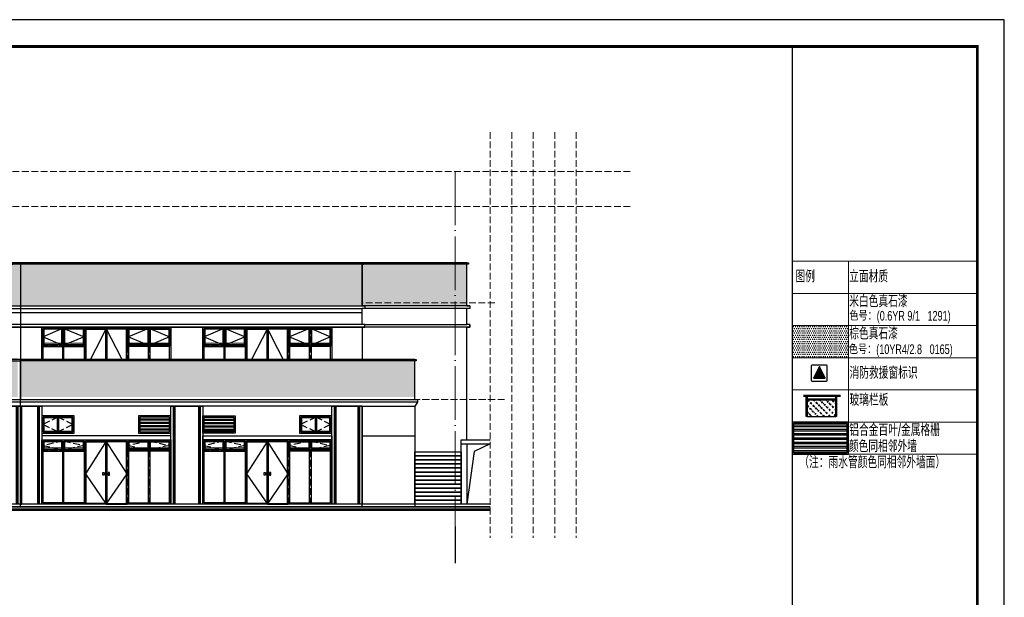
# Model space of a CAD drawing. Extents: x 447288 to 563800, y -194684 to 241749.
# Tile 72 of 91: x 527129 to 563800, y 17775 to 39305. Entities that reach past the tile are written whole.
import ezdxf

# ---------------------------------------------------------------- set-up
doc = ezdxf.new("R2010")
doc.units = 0
doc.header["$LTSCALE"] = 1000
doc.set_wipeout_variables(frame=1)
for name, pattern in [('__DASH', [0.35, 0.25, -0.1]), ('DASH', [0.35, 0.25, -0.1]), ('DOTE', [2.42, 2, -0.2, 0.02, -0.2])]:
    doc.linetypes.add(name, pattern=pattern)
doc.layers.get('0').update_dxf_attribs({"lineweight": 20})
doc.layers.add('A-ASIS', color=115, linetype='DASH', lineweight=0, plot=False)
for name, color, linetype in [('A-ELEV-HATCH', 8, 'Continuous'), ('A-ELEV-HRAL', 3, 'Continuous'), ('A-ELEV-WIN1', 135, 'Continuous'), ('A-GRND', 7, 'Continuous'), ('A-OVER', 7, 'Continuous'), ('AXIS', 3, 'Continuous'), ('PUB_TITLE', 4, 'Continuous'), ('STAIR', 2, 'Continuous'), ('文字', 7, 'Continuous'), ('立面图例$0$A-ELEV-HRAL', 3, 'Continuous'), ('立面图例$0$文字', 7, 'Continuous')]:
    doc.layers.add(name, color=color, linetype=linetype)
for name, color, linetype, lineweight in [('DOTE', 10, 'DOTE', 9), ('立面图例$0$立面图例表格', 134, 'Continuous', 18), ('立面图例表格', 134, 'Continuous', 18)]:
    doc.layers.add(name, color=color, linetype=linetype, lineweight=lineweight)
doc.styles.add('SZUL_T_150', font='xcsg.shx', dxfattribs={"height": 450, "bigfont": 'hztxt.shx'})
doc.styles.add('立面图例$0$SZUL_T_150', font='xcsg.shx', dxfattribs={"height": 450, "bigfont": 'hztxt.shx'})

# ---------------------------------------------------------------- blocks, each defined once
blk = doc.blocks.new('dfgsrdet')
at = {"layer": 'A-ASIS'}
for p, q in [((673399, 37379), (673399, 40079)), ((674199, 37379), (674199, 40079)), ((674999, 40079), (674999, 37379)), ((675799, 37379), (675799, 40079)), ((676599, 37379), (676599, 40079)), ((672599, 39379), (674199, 39379)), ((674199, 39379), (672599, 39379)), ((677399, 39379), (675799, 39379)), ((675799, 39379), (677399, 39379))]:
    blk.add_line(p, q, dxfattribs=at)
at = {"layer": 'A-ASIS', "color": 2, "linetype": '__DASH', "ltscale": 0.1}
for points in [[(672649, 40029), (673374, 40029), (673374, 39479), (672649, 39479)], [(673424, 39479), (674174, 39479), (674174, 40029), (673424, 40029)], [(675824, 40029), (676574, 40029), (676574, 39479), (675824, 39479)], [(676624, 39479), (677349, 39479), (677349, 40029), (676624, 40029)]]:
    blk.add_lwpolyline(points, close=True, dxfattribs=at)
at = {"layer": 'A-ELEV-WIN1'}
for points in [[(672599, 40079), (677399, 40079), (677399, 37379), (672599, 37379)], [(672649, 40029), (673374, 40029), (673374, 39404), (672649, 39404)], [(673349, 40004), (672674, 40004), (672674, 39429), (673349, 39429)], [(674174, 40029), (673424, 40029), (673424, 39404), (674174, 39404)], [(673449, 39429), (674149, 39429), (674149, 40004), (673449, 40004)], [(674224, 40029), (674999, 40029), (674999, 37379), (674224, 37379)], [(674249, 40004), (674974, 40004), (674974, 37404), (674249, 37404)], [(675774, 40029), (674999, 40029), (674999, 37379), (675774, 37379)], [(675749, 40004), (675024, 40004), (675024, 37404), (675749, 37404)], [(675824, 40029), (677349, 40029), (677349, 39404), (675824, 39404)], [(675824, 40029), (676574, 40029), (676574, 39404), (675824, 39404)], [(676549, 39429), (675849, 39429), (675849, 40004), (676549, 40004)], [(677349, 40029), (676624, 40029), (676624, 39404), (677349, 39404)], [(676649, 40004), (677324, 40004), (677324, 39429), (676649, 39429)], [(672649, 39354), (673374, 39354), (673374, 37429), (672649, 37429)], [(673424, 39354), (674174, 39354), (674174, 37429), (673424, 37429)], [(676574, 39354), (675824, 39354), (675824, 37429), (676574, 37429)], [(677349, 39354), (676624, 39354), (676624, 37429), (677349, 37429)], [(674874, 38566), (674924, 38566), (674924, 38466), (674874, 38466)], [(675124, 38566), (675074, 38566), (675074, 38466), (675124, 38466)]]:
    blk.add_lwpolyline(points, close=True, dxfattribs=at)
for points in [[(673374, 40029), (672649, 39716), (673374, 39404)], [(673424, 40029), (674174, 39716), (673424, 39404)], [(674999, 40029), (674224, 38516), (674999, 37379), (675774, 38516), (674999, 40029)], [(676574, 40029), (675824, 39716), (676574, 39404)], [(676624, 40029), (677349, 39716), (676624, 39404)]]:
    blk.add_lwpolyline(points, dxfattribs=at)
blk = doc.blocks.new('FGHDFGH')
at = {"layer": 'A-ELEV-WIN1'}
h = blk.add_hatch(dxfattribs=at)
h.set_pattern_fill('金属', color=256, scale=50, angle=135)
h.set_pattern_definition([(180, (0, 0), (-7e-15, -125), []), (180, (-41.67, 41.67), (-7e-15, -125), [])])
h.paths.add_polyline_path([(682137, 79472), (683237, 79472), (683237, 78922), (682137, 78922)])
for points in [[(682087, 79522), (683287, 79522), (683287, 78872), (682087, 78872)], [(682137, 79472), (683237, 79472), (683237, 78922), (682137, 78922)]]:
    blk.add_lwpolyline(points, close=True, dxfattribs=at)
blk = doc.blocks.new('srtydrt')
at = {"layer": 'A-ASIS'}
for p, q in [((673299, 37379), (673299, 39779)), ((674099, 37379), (674099, 39779)), ((674899, 39779), (674899, 37379)), ((675699, 37379), (675699, 39779)), ((676499, 37379), (676499, 39779)), ((672499, 39379), (674099, 39379)), ((674099, 39379), (672499, 39379)), ((677299, 39379), (675699, 39379)), ((675699, 39379), (677299, 39379))]:
    blk.add_line(p, q, dxfattribs=at)
at = {"layer": 'A-ASIS', "color": 2, "linetype": '__DASH', "ltscale": 0.1}
for points in [[(672549, 39729), (673274, 39729), (673274, 39479), (672549, 39479)], [(673324, 39479), (674074, 39479), (674074, 39729), (673324, 39729)], [(675724, 39729), (676474, 39729), (676474, 39479), (675724, 39479)], [(676524, 39479), (677249, 39479), (677249, 39729), (676524, 39729)]]:
    blk.add_lwpolyline(points, close=True, dxfattribs=at)
at = {"layer": 'A-ELEV-WIN1'}
for points in [[(672499, 39779), (677299, 39779), (677299, 37379), (672499, 37379)], [(672549, 39729), (673274, 39729), (673274, 39404), (672549, 39404)], [(673249, 39704), (672574, 39704), (672574, 39429), (673249, 39429)], [(674074, 39729), (673324, 39729), (673324, 39404), (674074, 39404)], [(673349, 39429), (674049, 39429), (674049, 39704), (673349, 39704)], [(674124, 39729), (674899, 39729), (674899, 37379), (674124, 37379)], [(674149, 39704), (674874, 39704), (674874, 37404), (674149, 37404)], [(675674, 39729), (674899, 39729), (674899, 37379), (675674, 37379)], [(675649, 39704), (674924, 39704), (674924, 37404), (675649, 37404)], [(675724, 39729), (677249, 39729), (677249, 39404), (675724, 39404)], [(675724, 39729), (676474, 39729), (676474, 39404), (675724, 39404)], [(676449, 39429), (675749, 39429), (675749, 39704), (676449, 39704)], [(677249, 39729), (676524, 39729), (676524, 39404), (677249, 39404)], [(676549, 39704), (677224, 39704), (677224, 39429), (676549, 39429)], [(672549, 39354), (673274, 39354), (673274, 37429), (672549, 37429)], [(673324, 39354), (674074, 39354), (674074, 37429), (673324, 37429)], [(676474, 39354), (675724, 39354), (675724, 37429), (676474, 37429)], [(677249, 39354), (676524, 39354), (676524, 37429), (677249, 37429)], [(674774, 38566), (674824, 38566), (674824, 38466), (674774, 38466)], [(675024, 38566), (674974, 38566), (674974, 38466), (675024, 38466)]]:
    blk.add_lwpolyline(points, close=True, dxfattribs=at)
at = {"layer": 'A-ELEV-WIN1', "linetype": '__DASH'}
for points in [[(673274, 39729), (672549, 39566), (673274, 39404)], [(673324, 39729), (674074, 39566), (673324, 39404)], [(676474, 39729), (675724, 39566), (676474, 39404)], [(676524, 39729), (677249, 39566), (676524, 39404)]]:
    blk.add_lwpolyline(points, dxfattribs=at)
at = {"layer": 'A-ELEV-WIN1'}
blk.add_lwpolyline([(674899, 39729), (674124, 38516), (674899, 37379), (675674, 38516), (674899, 39729)], dxfattribs=at)
blk = doc.blocks.new('dfgw')
at = {"layer": 'A-OVER'}
for points in [[(695399, 76222), (695499, 76222), (695499, 79872), (695399, 79872)], [(695549, 79872), (695499, 79872), (695499, 76222), (695549, 76222)], [(695549, 76222), (696449, 76222), (696449, 79872), (695549, 79872)], [(696499, 79872), (696449, 79872), (696449, 76222), (696499, 76222)], [(696499, 76222), (696599, 76222), (696599, 79872), (696499, 79872)]]:
    blk.add_lwpolyline(points, close=True, dxfattribs=at)
blk = doc.blocks.new('ZDSFzsFE')
at = {"layer": 'A-OVER'}
for points in [[(707399, 76222), (707499, 76222), (707499, 79872), (707399, 79872)], [(707549, 79872), (707499, 79872), (707499, 76222), (707549, 76222)], [(707549, 76222), (708949, 76222), (708949, 79872), (707549, 79872)], [(708149, 79872), (708199, 79872), (708199, 76222), (708149, 76222)], [(708299, 79872), (708199, 79872), (708199, 76222), (708299, 76222)], [(708299, 76222), (708349, 76222), (708349, 79872), (708299, 79872)], [(708999, 79872), (708949, 79872), (708949, 76222), (708999, 76222)], [(708999, 76222), (709099, 76222), (709099, 79872), (708999, 79872)]]:
    blk.add_lwpolyline(points, close=True, dxfattribs=at)
blk = doc.blocks.new('A$C12BB0BB7')
at = {"layer": 'A-ELEV-WIN1'}
for points in [[(0, 0), (1200, 0), (1200, 650), (0, 650)], [(50, 50), (1150, 50), (1150, 600), (50, 600)]]:
    blk.add_lwpolyline(points, close=True, dxfattribs=at)
at = {"layer": 'A-ELEV-WIN1', "linetype": '__DASH'}
blk.add_lwpolyline([(600, 600), (50, 325), (600, 50), (1150, 325), (600, 600)], dxfattribs=at)
at = {"layer": 'A-ELEV-WIN1'}
for points in [[(575, 575), (75, 575), (75, 75), (575, 75)], [(575, 575), (575, 75)], [(600, 600), (600, 50)], [(625, 75), (1125, 75), (1125, 575), (625, 575)], [(625, 575), (625, 75)]]:
    blk.add_lwpolyline(points, dxfattribs=at)
blk = doc.blocks.new('rfefvv')
blk.add_wipeout([(1261, 697), (-13434, 697), (-13434, -753), (1261, -753)]).dxf.layer = 'A-OVER'
at = {"layer": 'A-OVER'}
blk.add_lwpolyline([(1261, 697), (-13434, 697), (-13434, -753), (1261, -753)], close=True, dxfattribs=at)
blk = doc.blocks.new('fejj')
blk.add_wipeout([(-12489, 753), (2255, 753), (2255, 703), (-12489, 703)]).dxf.layer = 'A-OVER'
at = {"layer": 'A-OVER'}
blk.add_lwpolyline([(-12489, 753), (2255, 753), (2255, 703), (-12489, 703)], close=True, dxfattribs=at)
blk = doc.blocks.new('fdfcc')
blk.add_wipeout([(16885, 0), (-16935, 0), (-16935, -50), (-16885, -50), (-16884, -1600), (44786, -1600), (44786, -50), (44835, -50), (44835, 0), (31750, 0), (30850, -700), (17785, -700)]).dxf.layer = 'A-OVER'
at = {"layer": 'A-OVER'}
blk.add_lwpolyline([(16885, 0), (-16935, 0), (-16935, -50), (-16885, -50), (-16884, -1600), (44786, -1600), (44786, -50), (44835, -50), (44835, 0), (31750, 0), (30850, -700), (17785, -700), (16885, 0)], close=True, dxfattribs=at)
blk = doc.blocks.new('A$C2E2C654B')
at = {"layer": 'A-ELEV-HATCH'}
h = blk.add_hatch(color=256, dxfattribs=at)
h.dxf.hatch_style = 1
h.paths.add_polyline_path([(42, 55), (257, 55), (152, 270)])
blk.add_lwpolyline([(0, 280), (0, 20, 0.414214), (20, 0), (280, 0, 0.414214), (300, 20), (300, 280, 0.414214), (280, 300), (20, 300, 0.414214)], format="xyb", close=True, dxfattribs=at)
blk.add_lwpolyline([(42, 55), (257, 55), (152, 270)], close=True, dxfattribs=at)
blk = doc.blocks.new('A$C00402F56')
at = {"layer": 'A-OVER'}
h = blk.add_hatch(dxfattribs=at)
h.set_pattern_fill('玻璃1', color=8, scale=20)
h.set_pattern_definition([(45, (-672592.3, -20214.04), (-97.976716, 97.976716), [44.8, -115.2]), (45, (-672573.1, -20206.04), (-97.976716, 97.976716), [19.2, -140.8]), (45, (-672592.3, -20206.04), (-97.976716, 97.976716), [32, -128]), (45, (-672582.7, -20214.04), (107.48023, -107.48023), [40, -120]), (45, (-672592.3, -20222.04), (-97.976716, 97.976716), [64, -96]), (45, (-672592.3, -20198.04), (-97.976716, 97.976716), [16, -144])])
h.paths.add_polyline_path([(1199, 625), (129, 625), (129, 0), (1199, 0)])
at = {"layer": 'A-ELEV-HRAL', "color": 46}
for points in [[(0, 800), (1369, 800)], [(1369, 750), (0, 750)]]:
    blk.add_lwpolyline(points, dxfattribs=at)
for points in [[(99, 750), (129, 750), (129, 0), (99, 0)], [(1199, 750), (1229, 750), (1229, 0), (1199, 0)], [(129, 625), (1199, 625), (1199, 650), (129, 650)]]:
    blk.add_lwpolyline(points, close=True, dxfattribs=at)
at = {"layer": 'A-OVER', "color": 8}
blk.add_lwpolyline([(1199, 625), (129, 625), (129, 0), (1199, 0)], close=True, dxfattribs=at)
blk = doc.blocks.new('20210913.15420862')
at = {"layer": 'A-ELEV-HATCH'}
h = blk.add_hatch(dxfattribs=at)
h.set_pattern_fill('STEEL', color=256, scale=100, angle=315, style=0)
h.set_pattern_definition([(8e-14, (-49737.35, -8877.37), (-2e-13, 158.75), []), (8e-14, (-49681.22, -8821.24), (-2e-13, 158.75), [])])
h.paths.add_polyline_path([(50, 50), (2050, 50), (2050, 1150), (50, 1150)])
at = {"layer": '立面图例$0$A-ELEV-HRAL', "color": 46}
for points in [[(2100, 1200), (0, 1200), (0, 0), (2100, 0)], [(2050, 1150), (50, 1150), (50, 50), (2050, 50)], [(50, 50), (2050, 50), (2050, 1150), (50, 1150)]]:
    blk.add_lwpolyline(points, close=True, dxfattribs=at)
blk = doc.blocks.new('zdz')
at = {"layer": 'A-ELEV-HATCH'}
h = blk.add_hatch(dxfattribs=at)
h.set_pattern_fill('DOTS', color=256, scale=50, style=0)
h.set_pattern_definition([(360, (-780413.184, -93893.61), (39.6875, 79.375), [0, -79.375])])
h.paths.add_polyline_path([(-4800, -2400), (-4800, -3600), (-6900, -3600), (-6900, -2400)])
at = {"layer": '立面图例$0$立面图例表格'}
for points in [[(-6900, 0), (-4800, 0), (-4800, -1200), (-6900, -1200), (-6900, 0)], [(-4800, 0), (0, 0), (0, -1200), (-4800, -1200)], [(-6900, -1200), (-4800, -1200), (-4800, -2400), (-6900, -2400), (-6900, -1200)], [(-4800, -1200), (0, -1200), (0, -2400), (-4800, -2400)], [(-4800, -2400), (-4800, -3600), (-6900, -3600), (-6900, -2400)], [(-4800, -2400), (0, -2400), (0, -3600), (-4800, -3600)], [(-6900, -3600), (-4800, -3600), (-4800, -4800), (-6900, -4800), (-6900, -3600)], [(-4800, -3600), (0, -3600), (0, -4800), (-4800, -4800)], [(-6900, -4800), (-4800, -4800), (-4800, -6000), (-6900, -6000), (-6900, -4800)], [(-4800, -4800), (0, -4800), (0, -6000), (-4800, -6000)], [(-6900, -6000), (-4800, -6000), (-4800, -7200), (-6900, -7200), (-6900, -6000)], [(-4800, -6000), (0, -6000), (0, -7200), (-4800, -7200)]]:
    blk.add_lwpolyline(points, close=True, dxfattribs=at)
at = {"layer": '立面图例表格'}
blk.add_lwpolyline([(-4800, -6000), (-4800, -7200), (-6900, -7200), (-6900, -6000)], close=True, dxfattribs=at)
at = {"xscale": 2, "yscale": 2, "zscale": 2}
blk.add_blockref('A$C2E2C654B', (-6192, -4473), dxfattribs=at)
blk.add_blockref('20210913.15420862', (-6900, -7200))
at = {"layer": 'A-OVER'}
blk.add_blockref('A$C00402F56', (-6476, -5794), dxfattribs=at)
at = {"layer": '文字', "style": 'SZUL_T_150', "width": 0.7}
for s, p in [('消防救援窗标识', (-4765, -4386)), ('玻璃栏板', (-4765, -5393)), ('铝合金百叶/金属格栅', (-4775, -6520)), ('颜色同相邻外墙', (-4790, -7120)), ('（注：雨水管颜色同相邻外墙面）', (-6635, -7720))]:
    blk.add_text(s, height=450, dxfattribs=at).set_placement(p)
at = {"layer": '立面图例$0$文字', "style": '立面图例$0$SZUL_T_150', "width": 0.7}
for s, height, p in [('图例', 450, (-6778, -794)), ('立面材质', 450, (-4780, -794)), ('米白色真石漆', 450, (-4775, -1720)), ('色号：(0.6YR 9/1   1291) ', 360, (-4773, -2216)), ('棕色真石漆 ', 450, (-4775, -2920)), ('色号：(10YR4/2.8   0165) ', 360, (-4790, -3464))]:
    blk.add_text(s, height=height, dxfattribs=at).set_placement(p)

msp = doc.modelspace()

# ---------------------------------------------------------------- linework, layer by layer
at = {"layer": 'A-ASIS'}
for p, q in [((544655.2, 35117.1), (544655.2, 19996.4)), ((545455.2, 35117.1), (545455.2, 19996.4)), ((546255.2, 35117.1), (546255.2, 19996.4)), ((547055.2, 35117.1), (547055.2, 19996.4)), ((547855.2, 35117.1), (547855.2, 19996.4)), ((549864.1, 33644.9), (464708.7, 33644.9)), ((549863.4, 32344.9), (464708.1, 32344.9)), ((544820, 28744.9), (464708.1, 28744.9)), ((544646.3, 21244.9), (464708.1, 21244.9)), ((544646.3, 21144.9), (464708.1, 21144.9))]:
    msp.add_line(p, q, dxfattribs=at)
at = {"layer": 'A-GRND'}
msp.add_line((544646.3, 21144.9), (467601.4, 21144.9), dxfattribs=at)
at = {"layer": 'A-GRND', "const_width": 100}
msp.add_lwpolyline([(544646.3, 21044.9), (467601.4, 21044.9)], dxfattribs=at)
at = {"layer": 'A-OVER'}
for p, q in [((543788, 28644.9, 64.4), (543788, 30194.9, 64.4)), ((543788, 23644.9, 64.4), (543788, 27844.9, 64.4)), ((541847.9, 25144.9), (541847.9, 26594.9)), ((539888.2, 21144.9), (539888.2, 24894.9)), ((541847.9, 24894.9), (541847.9, 21144.9))]:
    msp.add_line(p, q, dxfattribs=at)
for points in [[(543788, 30244.9), (526854.1, 30244.9), (525954.1, 29544.9), (512888.6, 29444.9), (511988.6, 30244.9), (478218.6, 30244.9)], [(543788, 30244.9), (526854.1, 30244.9)], [(539888.2, 30194.9), (539888, 28644.9)], [(539888.2, 30244.9), (539938.2, 30244.9), (539938.2, 30194.9), (539888.2, 30194.9)], [(543788, 30244.9), (543838, 30244.9), (543838, 30194.9), (543788, 30194.9)], [(543888, 28644.9), (478218.6, 28644.9)], [(539888.7, 28644.9), (478318.6, 28644.9)], [(539888.7, 28644.9), (539888.2, 28644.9)], [(543788, 28644.9), (543888, 28644.9), (543888, 28544.9)], [(478218.6, 28544.9), (539888.7, 28544.9)], [(478318.6, 28394.9), (539888.2, 28394.9)], [(539888.2, 28394.9), (539888.2, 28544.9)], [(539888.2, 27944.9), (478318.6, 27944.9)], [(543888, 27944.9), (543888, 27844.9), (543788, 27844.9)], [(543788, 27844.9), (478318.6, 27844.9)], [(478318.6, 27844.9), (539888.2, 27844.9)], [(472318.6, 26594.9), (502665.9, 26594.9), (503565.9, 25894.9), (523210.4, 25894.9), (524110.4, 26594.9), (541847.9, 26594.9)], [(541847.9, 26644.9), (524088.1, 26644.9)], [(527153.6, 21144.9), (527153.6, 26644.9)], [(541847.9, 25144.9), (527153.6, 25144.9), (527153.6, 26644.9), (541746.1, 26644.9)], [(541847.9, 26644.9), (541897.9, 26644.9), (541897.9, 26594.9), (541847.9, 26594.9)], [(474391, 25144.9), (541847.9, 25144.9)], [(474391, 25144.9), (541847.9, 25144.9)], [(541847.9, 25044.9), (474391, 25044.9)], [(541847.9, 25144.9), (541949.8, 25144.9), (541949.8, 25044.9), (541847.9, 24894.9)], [(541949.8, 25044.9), (541847.9, 25044.9)], [(539888.2, 24894.9), (474391, 24894.9)], [(539888.2, 24894.9), (541847.9, 24894.9)], [(539888.2, 23794.9), (541847.9, 23794.9)], [(543574.4, 21244.9), (543574.4, 23644.9), (544646.3, 23644.9)], [(543574.4, 23494.9), (544655.2, 23494.9)], [(543788, 23644.9), (544655.2, 23644.9)], [(543788, 23494.9), (543788, 21244.9)], [(544655.2, 23494.9), (544053.4, 23206.5), (543788, 21244.9)], [(544646.3, 21244.9), (472318.6, 21244.9), (472318.6, 21144.9), (544646.3, 21144.9)]]:
    msp.add_lwpolyline(points, dxfattribs=at)
at = {"layer": 'A-OVER', "elevation": 64.4}
for points in [[(539889.5, 28644.9), (539988.9, 28644.9), (539988.9, 28544.9), (539889.5, 28544.9)], [(543788.8, 28644.9), (543888.2, 28644.9), (543888.2, 28544.9), (543788.8, 28544.9)], [(539888.9, 27844.9), (539988.9, 27844.9), (539988.9, 27944.9), (539888.9, 27944.9), (539888.9, 28394.9)], [(543788.8, 28544.9), (539988.9, 28544.9)], [(543788.2, 27844.9), (543888.2, 27844.9), (543888.2, 27944.9), (543788.2, 27944.9), (543788.2, 28544.9)], [(539988.9, 27944.9), (543788.2, 27944.9)]]:
    msp.add_lwpolyline(points, dxfattribs=at)
at = {"layer": 'A-OVER'}
for points in [[(538853, 21244.9), (538753, 21244.9), (538753, 24894.9), (538853, 24894.9)], [(538853, 24894.9), (538903, 24894.9), (538903, 21244.9), (538853, 21244.9)], [(539738.2, 21244.9), (538903, 21244.9), (538903, 24894.9), (539738.2, 24894.9)], [(539738.2, 24894.9), (539788.2, 24894.9), (539788.2, 21244.9), (539738.2, 21244.9)], [(539888.2, 21244.9), (539788.2, 21244.9), (539788.2, 24894.9), (539888.2, 24894.9)], [(532753.6, 23794.9), (527953.6, 23794.9), (527953.6, 23644.9), (532753.6, 23644.9)], [(533953.6, 23794.9), (538753.6, 23794.9), (538753.6, 23644.9), (533953.6, 23644.9)]]:
    msp.add_lwpolyline(points, close=True, dxfattribs=at)
at = {"layer": 'AXIS'}
msp.add_line((543353.2, 20416), (543353.2, 19045.9), dxfattribs=at)
at = {"layer": 'DOTE'}
msp.add_line((543353.2, 33644.9), (543353.2, 19970.5), dxfattribs=at)
at = {"layer": 'PUB_TITLE'}
msp.add_line((555899.9, 38304.8), (555899.9, -19095.2), dxfattribs=at)
msp.add_lwpolyline([(563799.9, -20095), (563799.9, 39305), (458699.9, 39305), (458699.9, -20095)], close=True, dxfattribs=at)
at = {"layer": 'PUB_TITLE', "const_width": 100}
msp.add_lwpolyline([(562799.9, -19095), (562799.9, 38305), (461199.9, 38305), (461199.9, -19095)], close=True, dxfattribs=at)
at = {"layer": 'STAIR', "elevation": -14}
for points in [[(541847.9, 23194.9), (543574.4, 23194.9), (543574.4, 23044.9), (541847.9, 23044.9)], [(541847.9, 23044.9), (543574.4, 23044.9), (543574.4, 22894.9), (541847.9, 22894.9)], [(541847.9, 22894.9), (543574.4, 22894.9), (543574.4, 22744.9), (541847.9, 22744.9)], [(541847.9, 22744.9), (543574.4, 22744.9), (543574.4, 22594.9), (541847.9, 22594.9)], [(541847.9, 22594.9), (543574.4, 22594.9), (543574.4, 22444.9), (541847.9, 22444.9)], [(541847.9, 22444.9), (543574.4, 22444.9), (543574.4, 22294.9), (541847.9, 22294.9)], [(541847.9, 22294.9), (543574.4, 22294.9), (543574.4, 22144.9), (541847.9, 22144.9)], [(541847.9, 22144.9), (543574.4, 22144.9), (543574.4, 21994.9), (541847.9, 21994.9)], [(541847.9, 21994.9), (543574.4, 21994.9), (543574.4, 21844.9), (541847.9, 21844.9)], [(541847.9, 21844.9), (543574.4, 21844.9), (543574.4, 21694.9), (541847.9, 21694.9)], [(541847.9, 21694.9), (543574.4, 21694.9), (543574.4, 21544.9), (541847.9, 21544.9)], [(541847.9, 21544.9), (543574.4, 21544.9), (543574.4, 21394.9), (541847.9, 21394.9)], [(541847.9, 21394.9), (543574.4, 21394.9), (543574.4, 21244.9), (541847.9, 21244.9)]]:
    msp.add_lwpolyline(points, close=True, dxfattribs=at)

# ---------------------------------------------------------------- block references
at = {"layer": 'A-OVER'}
for name, p in [('zdz', (562799.9, 30304.9)), ('dfgsrdet', (-144645.6, -12233.7)), ('dfgsrdet', (-138645.6, -12233.7)), ('A$C12BB0BB7', (527953.5, 23894.9)), ('FGHDFGH', (-148133, -54977.3)), ('A$C12BB0BB7', (537553.4, 23894.9)), ('srtydrt', (-144545.6, -16133.7)), ('srtydrt', (-138545.6, -16133.7))]:
    msp.add_blockref(name, p, dxfattribs=at)
at = {"layer": 'A-OVER', "xscale": -1}
for name, p in [('ZDSFzsFE', (1235352.8, -54977.3)), ('dfgw', (1229352.8, -54977.3)), ('FGHDFGH', (1214840.2, -54977.3))]:
    msp.add_blockref(name, p, dxfattribs=at)

# ---------------------------------------------------------------- next in the draw order: block references
at = {"layer": 'A-OVER'}
for name, p in [('fdfcc', (495103.6, 30244.9)), ('rfefvv', (540587.4, 25897.4))]:
    msp.add_blockref(name, p, dxfattribs=at)

# ---------------------------------------------------------------- next in the draw order: hatches: boundary and pattern name
at = {"layer": 'A-ELEV-HATCH'}
h = msp.add_hatch(dxfattribs=at)
h.set_pattern_fill('DOTS', color=256, scale=100, style=0)
h.set_pattern_definition([(360, (-113011.67, 0), (79.375, 158.75), [0, -158.75])])
h.paths.add_polyline_path([(539889.5, 30194.9), (526876.4, 30194.9), (525976.4, 29394.9), (512866.3, 29394.9), (511966.3, 30194.9), (478218.6, 30194.9), (478219.2, 28644.9), (539889.5, 28644.9)])
h.paths.add_polyline_path([(543788, 30194.9), (539889.5, 30194.9), (539889.5, 28644.9), (543788, 28644.9)])

# ---------------------------------------------------------------- next in the draw order: linework, layer by layer
at = {"layer": 'A-ASIS'}
for p in [(545189.9, 25144.9), (544820, 25144.9)]:
    msp.add_line(p, (464708.1, 25144.9), dxfattribs=at)
at = {"layer": 'A-OVER'}
msp.add_lwpolyline([(543788, 30194.9), (526876.4, 30194.9), (525976.4, 29494.9), (512866.3, 29494.9), (511966.3, 30194.9), (478218.6, 30194.9)], dxfattribs=at)

# ---------------------------------------------------------------- next in the draw order: block references
msp.add_blockref('fejj', (539642.7, 25892), dxfattribs=at)

# ---------------------------------------------------------------- next in the draw order: hatches: boundary and pattern name
at = {"layer": 'A-ELEV-HATCH'}
h = msp.add_hatch(dxfattribs=at)
h.set_pattern_fill('DOTS', color=256, scale=100, style=0)
h.set_pattern_definition([(360, (-126207.69, -23875.97), (79.375, 158.75), [0, -158.75])])
h.paths.add_polyline_path([(527054, 26694.9), (524110.4, 26694.9), (523210.4, 25894.9), (503565.9, 25894.9), (502665.9, 26594.9), (472318.6, 26594.9), (472318.6, 25244.8), (527054, 25244.9)])
h.paths.add_polyline_path([(541847.9, 26594.9), (527153.6, 26594.9), (527153.6, 25244.9), (541847.9, 25244.9)])

# ---------------------------------------------------------------- next in the draw order: linework, layer by layer
at = {"layer": 'A-OVER'}
msp.add_line((527153.6, 30244.9), (527153.6, 26394.9), dxfattribs=at)
msp.add_line((527153.6, 30244.9), (527153.6, 26394.9), dxfattribs=at)
msp.add_lwpolyline([(539888.2, 27844.9), (539888.2, 26644.9)], dxfattribs=at)

doc.saveas('drawing.dxf')
